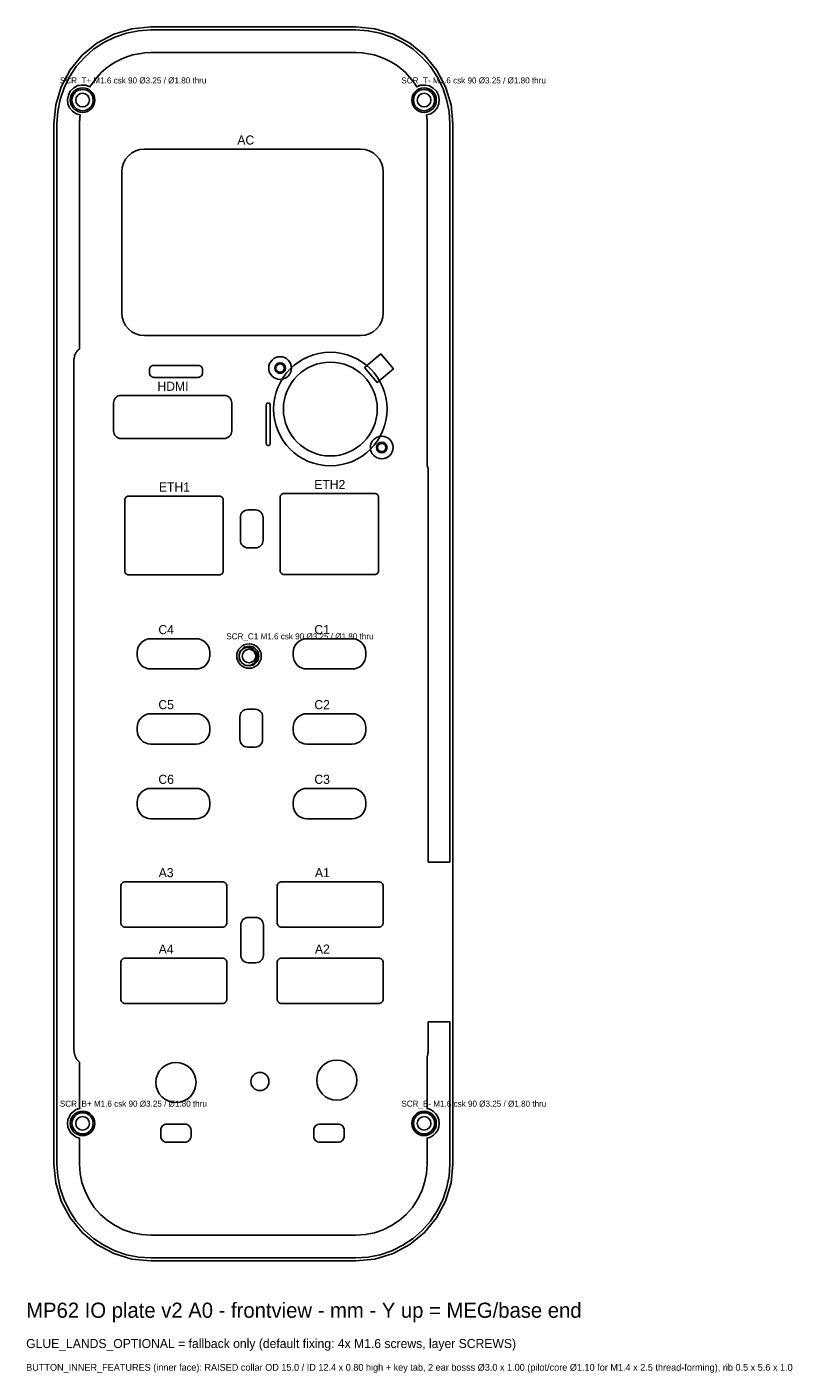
# Model space of a CAD drawing. Header units: metres. Extents: x 58 to 161, y -19 to 159.
import ezdxf

# ---------------------------------------------------------------- set-up
doc = ezdxf.new("R2010")
doc.units = ezdxf.units.M
for name, color, linetype in [('BUTTON_INNER_FEATURES', 7, 'Continuous'), ('GLUE_LANDS_OPTIONAL', 7, 'Continuous'), ('LIGHT_WINDOWS', 7, 'Continuous'), ('NOTES', 7, 'Continuous'), ('OPENINGS', 7, 'Continuous'), ('OUTLINE', 7, 'Continuous'), ('PINS', 7, 'Continuous'), ('SCREW_BOSSES', 7, 'Continuous'), ('SCREWS', 7, 'Continuous')]:
    doc.layers.add(name, color=color, linetype=linetype)

msp = doc.modelspace()

# ---------------------------------------------------------------- linework, layer by layer
at = {"layer": 'BUTTON_INNER_FEATURES'}
for points in [[(102.51, 113.61), (104.65, 115.41), (106.32, 113.41), (104.18, 111.61)], [(89.52, 108.7), (89.53, 108.74), (89.54, 108.78), (89.56, 108.81), (89.58, 108.84), (89.61, 108.87), (89.65, 108.88), (89.69, 108.9), (89.72, 108.9), (89.82, 108.9), (89.86, 108.9), (89.9, 108.88), (89.94, 108.87), (89.97, 108.84), (89.99, 108.81), (90.01, 108.78), (90.02, 108.74), (90.02, 108.7), (90.02, 103.5), (90.02, 103.46), (90.01, 103.42), (89.99, 103.39), (89.97, 103.36), (89.94, 103.33), (89.9, 103.32), (89.86, 103.3), (89.82, 103.3), (89.72, 103.3), (89.69, 103.3), (89.65, 103.32), (89.61, 103.33), (89.58, 103.36), (89.56, 103.39), (89.54, 103.42), (89.53, 103.46), (89.52, 103.5)]]:
    msp.add_lwpolyline(points, close=True, dxfattribs=at)
for centre, radius in [((91.35, 113.53), 1.5), ((97.98, 108.11), 7.5), ((91.35, 113.53), 0.55), ((97.98, 108.11), 6.2), ((104.77, 103.03), 1.5), ((104.77, 103.03), 0.55)]:
    msp.add_circle(centre, radius, dxfattribs=at)
at = {"layer": 'GLUE_LANDS_OPTIONAL'}
msp.add_lwpolyline([(113.76, 8.32), (113.76, 17.72), (113.76, 27.12), (112.34, 27.12), (110.92, 27.12), (110.92, 25.21), (110.92, 23.3), (110.92, 23.28), (110.92, 23.27), (110.92, 23.25), (110.92, 23.23), (110.92, 23.21), (110.91, 23.2), (110.91, 23.18), (110.91, 23.16), (110.9, 23.14), (110.9, 23.13), (110.89, 23.11), (110.89, 23.09), (110.88, 22.99), (110.87, 22.88), (110.87, 22.87), (110.87, 22.85), (110.87, 22.84), (110.86, 22.82), (110.86, 22.81), (110.86, 22.8), (110.85, 22.78), (110.85, 22.77), (110.85, 22.75), (110.84, 22.74), (110.84, 22.72), (110.83, 22.71), (110.8, 22.62), (110.76, 22.54), (110.76, 19.1), (110.76, 15.66), (111.2, 15.52), (111.59, 15.28), (111.91, 14.96), (112.16, 14.58), (112.31, 14.15), (112.36, 13.7), (112.31, 13.25), (112.16, 12.82), (111.91, 12.44), (111.59, 12.12), (111.2, 11.88), (110.76, 11.74), (110.76, 10.03), (110.76, 8.32), (110.68, 7.09), (110.44, 5.89), (110.05, 4.72), (109.51, 3.62), (108.82, 2.6), (108.01, 1.67), (107.09, 0.86), (106.06, 0.18), (104.96, -0.36), (103.8, -0.76), (102.59, -1), (101.36, -1.08), (87.81, -1.08), (74.26, -1.08), (73.04, -1), (71.83, -0.76), (70.67, -0.36), (69.56, 0.18), (68.54, 0.86), (67.62, 1.67), (66.81, 2.6), (66.12, 3.62), (65.58, 4.72), (65.18, 5.89), (64.94, 7.09), (64.86, 8.32), (64.86, 10.03), (64.86, 11.74), (64.43, 11.88), (64.04, 12.12), (63.72, 12.44), (63.47, 12.82), (63.32, 13.25), (63.26, 13.7), (63.32, 14.15), (63.47, 14.58), (63.72, 14.96), (64.04, 15.28), (64.43, 15.52), (64.86, 15.66), (64.86, 18.72), (64.86, 21.78), (64.73, 21.92), (64.6, 22.05), (64.59, 22.06), (64.58, 22.07), (64.57, 22.08), (64.56, 22.09), (64.56, 22.1), (64.55, 22.11), (64.54, 22.12), (64.53, 22.13), (64.53, 22.14), (64.52, 22.15), (64.51, 22.16), (64.51, 22.17), (64.43, 22.29), (64.36, 22.42), (64.35, 22.43), (64.35, 22.44), (64.34, 22.45), (64.33, 22.46), (64.33, 22.47), (64.32, 22.48), (64.32, 22.49), (64.31, 22.5), (64.31, 22.51), (64.31, 22.52), (64.3, 22.54), (64.3, 22.55), (64.24, 22.75), (64.17, 22.95), (64.17, 22.96), (64.17, 22.98), (64.16, 22.99), (64.16, 23.01), (64.16, 23.02), (64.15, 23.04), (64.15, 23.05), (64.15, 23.07), (64.15, 23.08), (64.15, 23.1), (64.15, 23.11), (64.15, 23.13), (64.15, 23.18), (64.15, 23.23), (64.14, 23.24), (64.14, 23.26), (64.14, 23.27), (64.13, 23.29), (64.13, 23.3), (64.13, 23.31), (64.13, 23.33), (64.12, 23.34), (64.12, 23.36), (64.12, 23.37), (64.12, 23.39), (64.12, 23.4), (64.12, 69.05), (64.12, 114.7), (64.12, 114.72), (64.12, 114.74), (64.12, 114.76), (64.13, 114.77), (64.13, 114.79), (64.13, 114.81), (64.14, 114.83), (64.14, 114.85), (64.14, 114.86), (64.15, 114.88), (64.15, 114.9), (64.16, 114.92), (64.17, 114.99), (64.17, 115.06), (64.18, 115.07), (64.18, 115.09), (64.18, 115.11), (64.19, 115.13), (64.19, 115.15), (64.19, 115.17), (64.2, 115.18), (64.21, 115.2), (64.21, 115.22), (64.22, 115.23), (64.23, 115.25), (64.23, 115.27), (64.31, 115.42), (64.38, 115.57), (64.39, 115.58), (64.4, 115.6), (64.41, 115.61), (64.42, 115.62), (64.43, 115.64), (64.43, 115.65), (64.44, 115.67), (64.45, 115.68), (64.46, 115.69), (64.48, 115.7), (64.49, 115.71), (64.5, 115.72), (64.6, 115.83), (64.7, 115.92), (64.71, 115.94), (64.72, 115.95), (64.73, 115.96), (64.75, 115.97), (64.76, 115.98), (64.77, 115.99), (64.78, 116), (64.8, 116.01), (64.81, 116.01), (64.82, 116.02), (64.84, 116.03), (64.85, 116.04), (64.86, 116.04), (64.86, 116.04), (64.86, 130.93), (64.86, 145.82), (64.86, 145.92), (64.87, 146.01), (64.87, 146.11), (64.87, 146.21), (64.88, 146.3), (64.88, 146.4), (64.89, 146.5), (64.9, 146.59), (64.9, 146.69), (64.91, 146.78), (64.92, 146.88), (64.94, 146.98), (64.39, 147.15), (63.91, 147.48), (63.54, 147.93), (63.32, 148.46), (63.27, 149.04), (63.38, 149.61), (63.64, 150.12), (64.04, 150.53), (64.55, 150.82), (65.11, 150.94), (65.69, 150.9), (66.23, 150.7), (66.68, 151.37), (67.18, 152), (67.73, 152.58), (68.33, 153.11), (68.97, 153.59), (69.66, 154.01), (70.37, 154.38), (71.12, 154.68), (71.88, 154.91), (72.67, 155.08), (73.46, 155.19), (74.26, 155.22), (87.81, 155.22), (101.36, 155.22), (102.17, 155.19), (102.96, 155.08), (103.75, 154.91), (104.51, 154.68), (105.26, 154.38), (105.97, 154.01), (106.66, 153.59), (107.3, 153.11), (107.9, 152.58), (108.45, 152), (108.95, 151.37), (109.4, 150.7), (109.94, 150.9), (110.52, 150.94), (111.08, 150.82), (111.58, 150.53), (111.99, 150.12), (112.25, 149.61), (112.36, 149.04), (112.3, 148.46), (112.08, 147.93), (111.72, 147.48), (111.24, 147.15), (110.69, 146.98), (110.7, 146.88), (110.71, 146.78), (110.72, 146.69), (110.73, 146.59), (110.74, 146.5), (110.75, 146.4), (110.75, 146.3), (110.76, 146.21), (110.76, 146.11), (110.76, 146.01), (110.76, 145.92), (110.76, 145.82), (110.76, 123.22), (110.76, 100.62), (110.81, 100.51), (110.85, 100.4), (110.86, 100.38), (110.87, 100.36), (110.87, 100.34), (110.88, 100.33), (110.88, 100.31), (110.89, 100.29), (110.89, 100.27), (110.89, 100.25), (110.89, 100.23), (110.9, 100.21), (110.9, 100.19), (110.9, 100.18), (110.9, 100.15), (110.9, 100.12), (110.9, 100.11), (110.9, 100.09), (110.91, 100.08), (110.91, 100.07), (110.91, 100.05), (110.92, 100.04), (110.92, 100.02), (110.92, 100.01), (110.92, 99.99), (110.92, 99.98), (110.92, 99.97), (110.92, 99.95), (110.92, 74.09), (110.92, 48.23), (112.34, 48.23), (113.76, 48.23), (113.76, 97.03), (113.76, 145.82), (113.66, 147.44), (113.34, 149.03), (112.82, 150.56), (112.1, 152.02), (111.2, 153.37), (110.13, 154.59), (108.91, 155.66), (107.56, 156.56), (106.11, 157.28), (104.57, 157.8), (102.98, 158.11), (101.36, 158.22), (87.81, 158.22), (74.26, 158.22), (72.65, 158.11), (71.06, 157.8), (69.52, 157.28), (68.06, 156.56), (66.72, 155.66), (65.5, 154.59), (64.43, 153.37), (63.53, 152.02), (62.81, 150.56), (62.29, 149.03), (61.97, 147.44), (61.86, 145.82), (61.86, 77.07), (61.86, 8.32), (61.97, 6.7), (62.29, 5.11), (62.81, 3.58), (63.53, 2.12), (64.43, 0.77), (65.5, -0.45), (66.72, -1.52), (68.06, -2.42), (69.52, -3.14), (71.06, -3.66), (72.65, -3.97), (74.26, -4.08), (87.81, -4.08), (101.36, -4.08), (102.98, -3.97), (104.57, -3.66), (106.11, -3.14), (107.56, -2.42), (108.91, -1.52), (110.13, -0.45), (111.2, 0.77), (112.1, 2.12), (112.82, 3.58), (113.34, 5.11), (113.66, 6.7)], close=True, dxfattribs=at)
at = {"layer": 'LIGHT_WINDOWS'}
for points in [[(74.09, 113.29), (74.11, 113.41), (74.14, 113.52), (74.2, 113.63), (74.27, 113.72), (74.36, 113.79), (74.47, 113.85), (74.58, 113.88), (74.69, 113.89), (80.49, 113.89), (80.61, 113.88), (80.72, 113.85), (80.83, 113.79), (80.92, 113.72), (80.99, 113.63), (81.05, 113.52), (81.08, 113.41), (81.09, 113.29), (81.09, 112.89), (81.08, 112.78), (81.05, 112.66), (80.99, 112.56), (80.92, 112.47), (80.83, 112.4), (80.72, 112.34), (80.61, 112.31), (80.49, 112.29), (74.69, 112.29), (74.58, 112.31), (74.47, 112.34), (74.36, 112.4), (74.27, 112.47), (74.2, 112.56), (74.14, 112.66), (74.11, 112.78), (74.09, 112.89)], [(86.1, 93.77), (86.12, 93.96), (86.18, 94.15), (86.27, 94.32), (86.39, 94.47), (86.54, 94.6), (86.72, 94.69), (86.9, 94.75), (87.1, 94.77), (88.1, 94.77), (88.29, 94.75), (88.48, 94.69), (88.65, 94.6), (88.81, 94.47), (88.93, 94.32), (89.02, 94.15), (89.08, 93.96), (89.1, 93.77), (89.1, 90.77), (89.08, 90.57), (89.02, 90.38), (88.93, 90.21), (88.81, 90.06), (88.65, 89.94), (88.48, 89.84), (88.29, 89.79), (88.1, 89.77), (87.1, 89.77), (86.9, 89.79), (86.72, 89.84), (86.54, 89.94), (86.39, 90.06), (86.27, 90.21), (86.18, 90.38), (86.12, 90.57), (86.1, 90.77)], [(86.04, 67.44), (86.06, 67.64), (86.12, 67.82), (86.21, 68), (86.34, 68.15), (86.49, 68.27), (86.66, 68.36), (86.85, 68.42), (87.04, 68.44), (88.04, 68.44), (88.24, 68.42), (88.43, 68.36), (88.6, 68.27), (88.75, 68.15), (88.88, 68), (88.97, 67.82), (89.02, 67.64), (89.04, 67.44), (89.04, 64.44), (89.02, 64.25), (88.97, 64.06), (88.88, 63.89), (88.75, 63.73), (88.6, 63.61), (88.43, 63.52), (88.24, 63.46), (88.04, 63.44), (87.04, 63.44), (86.85, 63.46), (86.66, 63.52), (86.49, 63.61), (86.34, 63.73), (86.21, 63.89), (86.12, 64.06), (86.06, 64.25), (86.04, 64.44)], [(86.15, 39.92), (86.17, 40.12), (86.23, 40.3), (86.32, 40.48), (86.44, 40.63), (86.59, 40.75), (86.77, 40.84), (86.95, 40.9), (87.15, 40.92), (88.15, 40.92), (88.35, 40.9), (88.53, 40.84), (88.71, 40.75), (88.86, 40.63), (88.98, 40.48), (89.07, 40.3), (89.13, 40.12), (89.15, 39.92), (89.15, 35.92), (89.13, 35.72), (89.07, 35.54), (88.98, 35.36), (88.86, 35.21), (88.71, 35.09), (88.53, 35), (88.35, 34.94), (88.15, 34.92), (87.15, 34.92), (86.95, 34.94), (86.77, 35), (86.59, 35.09), (86.44, 35.21), (86.32, 35.36), (86.23, 35.54), (86.17, 35.72), (86.15, 35.92)], [(75.58, 12.8), (75.59, 12.96), (75.64, 13.11), (75.71, 13.25), (75.81, 13.37), (75.93, 13.47), (76.07, 13.54), (76.22, 13.59), (76.38, 13.6), (78.78, 13.6), (78.93, 13.59), (79.08, 13.54), (79.22, 13.47), (79.34, 13.37), (79.44, 13.25), (79.52, 13.11), (79.56, 12.96), (79.58, 12.8), (79.58, 12), (79.56, 11.84), (79.52, 11.69), (79.44, 11.56), (79.34, 11.44), (79.22, 11.34), (79.08, 11.26), (78.93, 11.22), (78.78, 11.2), (76.38, 11.2), (76.22, 11.22), (76.07, 11.26), (75.93, 11.34), (75.81, 11.44), (75.71, 11.56), (75.64, 11.69), (75.59, 11.84), (75.58, 12)], [(95.8, 12.8), (95.82, 12.96), (95.86, 13.11), (95.94, 13.25), (96.04, 13.37), (96.16, 13.47), (96.3, 13.54), (96.45, 13.59), (96.6, 13.6), (99, 13.6), (99.16, 13.59), (99.31, 13.54), (99.45, 13.47), (99.57, 13.37), (99.67, 13.25), (99.74, 13.11), (99.79, 12.96), (99.8, 12.8), (99.8, 12), (99.79, 11.84), (99.74, 11.69), (99.67, 11.56), (99.57, 11.44), (99.45, 11.34), (99.31, 11.26), (99.16, 11.22), (99, 11.2), (96.6, 11.2), (96.45, 11.22), (96.3, 11.26), (96.16, 11.34), (96.04, 11.44), (95.94, 11.56), (95.86, 11.69), (95.82, 11.84), (95.8, 12)]]:
    msp.add_lwpolyline(points, close=True, dxfattribs=at)
at = {"layer": 'OPENINGS'}
for points in [[(70.43, 139.47), (70.49, 140.06), (70.66, 140.62), (70.94, 141.14), (71.31, 141.6), (71.76, 141.97), (72.28, 142.25), (72.84, 142.42), (73.43, 142.47), (101.98, 142.47), (102.57, 142.42), (103.13, 142.25), (103.65, 141.97), (104.1, 141.6), (104.47, 141.14), (104.75, 140.62), (104.92, 140.06), (104.98, 139.47), (104.98, 120.83), (104.92, 120.24), (104.75, 119.68), (104.47, 119.16), (104.1, 118.7), (103.65, 118.33), (103.13, 118.05), (102.57, 117.88), (101.98, 117.83), (73.43, 117.83), (72.84, 117.88), (72.28, 118.05), (71.76, 118.33), (71.31, 118.7), (70.94, 119.16), (70.66, 119.68), (70.49, 120.24), (70.43, 120.83)], [(69.35, 108.92), (69.37, 109.11), (69.42, 109.3), (69.52, 109.47), (69.64, 109.63), (69.79, 109.75), (69.96, 109.84), (70.15, 109.9), (70.35, 109.92), (83.95, 109.92), (84.14, 109.9), (84.33, 109.84), (84.5, 109.75), (84.65, 109.63), (84.78, 109.47), (84.87, 109.3), (84.93, 109.11), (84.95, 108.92), (84.95, 105.22), (84.93, 105.02), (84.87, 104.84), (84.78, 104.66), (84.65, 104.51), (84.5, 104.39), (84.33, 104.3), (84.14, 104.24), (83.95, 104.22), (70.35, 104.22), (70.15, 104.24), (69.96, 104.3), (69.79, 104.39), (69.64, 104.51), (69.52, 104.66), (69.42, 104.84), (69.37, 105.02), (69.35, 105.22)], [(70.84, 96.11), (70.85, 96.2), (70.88, 96.3), (70.93, 96.38), (70.99, 96.46), (71.06, 96.52), (71.15, 96.57), (71.24, 96.6), (71.34, 96.61), (83.34, 96.61), (83.44, 96.6), (83.53, 96.57), (83.62, 96.52), (83.69, 96.46), (83.76, 96.38), (83.8, 96.3), (83.83, 96.2), (83.84, 96.11), (83.84, 86.71), (83.83, 86.61), (83.8, 86.52), (83.76, 86.43), (83.69, 86.35), (83.62, 86.29), (83.53, 86.25), (83.44, 86.22), (83.34, 86.21), (71.34, 86.21), (71.24, 86.22), (71.15, 86.25), (71.06, 86.29), (70.99, 86.35), (70.93, 86.43), (70.88, 86.52), (70.85, 86.61), (70.84, 86.71)], [(91.36, 96.44), (91.37, 96.54), (91.4, 96.64), (91.44, 96.72), (91.51, 96.8), (91.58, 96.86), (91.67, 96.91), (91.76, 96.94), (91.86, 96.94), (103.86, 96.94), (103.96, 96.94), (104.05, 96.91), (104.14, 96.86), (104.21, 96.8), (104.28, 96.72), (104.32, 96.64), (104.35, 96.54), (104.36, 96.44), (104.36, 86.75), (104.35, 86.65), (104.32, 86.55), (104.28, 86.47), (104.21, 86.39), (104.14, 86.33), (104.05, 86.28), (103.96, 86.25), (103.86, 86.25), (91.86, 86.25), (91.76, 86.25), (91.67, 86.28), (91.58, 86.33), (91.51, 86.39), (91.44, 86.47), (91.4, 86.55), (91.37, 86.65), (91.36, 86.75)], [(72.47, 75.96), (72.51, 76.31), (72.61, 76.65), (72.78, 76.96), (73, 77.23), (73.27, 77.45), (73.59, 77.62), (73.92, 77.72), (74.27, 77.76), (80.27, 77.76), (80.63, 77.72), (80.96, 77.62), (81.27, 77.45), (81.55, 77.23), (81.77, 76.96), (81.94, 76.65), (82.04, 76.31), (82.07, 75.96), (82.07, 75.56), (82.04, 75.21), (81.94, 74.87), (81.77, 74.56), (81.55, 74.28), (81.27, 74.06), (80.96, 73.89), (80.63, 73.79), (80.27, 73.76), (74.27, 73.76), (73.92, 73.79), (73.59, 73.89), (73.27, 74.06), (73, 74.28), (72.78, 74.56), (72.61, 74.87), (72.51, 75.21), (72.47, 75.56)], [(93.07, 75.96), (93.11, 76.31), (93.21, 76.65), (93.38, 76.96), (93.6, 77.23), (93.87, 77.45), (94.19, 77.62), (94.52, 77.72), (94.87, 77.76), (100.87, 77.76), (101.23, 77.72), (101.56, 77.62), (101.87, 77.45), (102.15, 77.23), (102.37, 76.96), (102.54, 76.65), (102.64, 76.31), (102.67, 75.96), (102.67, 75.56), (102.64, 75.21), (102.54, 74.87), (102.37, 74.56), (102.15, 74.28), (101.87, 74.06), (101.56, 73.89), (101.23, 73.79), (100.87, 73.76), (94.87, 73.76), (94.52, 73.79), (94.19, 73.89), (93.87, 74.06), (93.6, 74.28), (93.38, 74.56), (93.21, 74.87), (93.11, 75.21), (93.07, 75.56)], [(72.47, 66.04), (72.51, 66.39), (72.61, 66.73), (72.78, 67.04), (73, 67.31), (73.27, 67.54), (73.59, 67.7), (73.92, 67.81), (74.27, 67.84), (80.27, 67.84), (80.63, 67.81), (80.96, 67.7), (81.27, 67.54), (81.55, 67.31), (81.77, 67.04), (81.94, 66.73), (82.04, 66.39), (82.07, 66.04), (82.07, 65.64), (82.04, 65.29), (81.94, 64.95), (81.77, 64.64), (81.55, 64.37), (81.27, 64.14), (80.96, 63.98), (80.63, 63.87), (80.27, 63.84), (74.27, 63.84), (73.92, 63.87), (73.59, 63.98), (73.27, 64.14), (73, 64.37), (72.78, 64.64), (72.61, 64.95), (72.51, 65.29), (72.47, 65.64)], [(93.07, 66.04), (93.11, 66.39), (93.21, 66.73), (93.38, 67.04), (93.6, 67.31), (93.87, 67.54), (94.19, 67.7), (94.52, 67.81), (94.87, 67.84), (100.87, 67.84), (101.23, 67.81), (101.56, 67.7), (101.87, 67.54), (102.15, 67.31), (102.37, 67.04), (102.54, 66.73), (102.64, 66.39), (102.67, 66.04), (102.67, 65.64), (102.64, 65.29), (102.54, 64.95), (102.37, 64.64), (102.15, 64.37), (101.87, 64.14), (101.56, 63.98), (101.23, 63.87), (100.87, 63.84), (94.87, 63.84), (94.52, 63.87), (94.19, 63.98), (93.87, 64.14), (93.6, 64.37), (93.38, 64.64), (93.21, 64.95), (93.11, 65.29), (93.07, 65.64)], [(72.47, 56.17), (72.51, 56.52), (72.61, 56.86), (72.78, 57.17), (73, 57.44), (73.27, 57.67), (73.59, 57.83), (73.92, 57.94), (74.27, 57.97), (80.27, 57.97), (80.63, 57.94), (80.96, 57.83), (81.27, 57.67), (81.55, 57.44), (81.77, 57.17), (81.94, 56.86), (82.04, 56.52), (82.07, 56.17), (82.07, 55.77), (82.04, 55.42), (81.94, 55.08), (81.77, 54.77), (81.55, 54.5), (81.27, 54.28), (80.96, 54.11), (80.63, 54.01), (80.27, 53.97), (74.27, 53.97), (73.92, 54.01), (73.59, 54.11), (73.27, 54.28), (73, 54.5), (72.78, 54.77), (72.61, 55.08), (72.51, 55.42), (72.47, 55.77)], [(93.07, 56.17), (93.11, 56.52), (93.21, 56.86), (93.38, 57.17), (93.6, 57.44), (93.87, 57.67), (94.19, 57.83), (94.52, 57.94), (94.87, 57.97), (100.87, 57.97), (101.23, 57.94), (101.56, 57.83), (101.87, 57.67), (102.15, 57.44), (102.37, 57.17), (102.54, 56.86), (102.64, 56.52), (102.67, 56.17), (102.67, 55.77), (102.64, 55.42), (102.54, 55.08), (102.37, 54.77), (102.15, 54.5), (101.87, 54.28), (101.56, 54.11), (101.23, 54.01), (100.87, 53.97), (94.87, 53.97), (94.52, 54.01), (94.19, 54.11), (93.87, 54.28), (93.6, 54.5), (93.38, 54.77), (93.21, 55.08), (93.11, 55.42), (93.07, 55.77)], [(70.31, 45.04), (70.32, 45.16), (70.35, 45.27), (70.41, 45.37), (70.48, 45.46), (70.57, 45.54), (70.68, 45.59), (70.79, 45.63), (70.91, 45.64), (83.71, 45.64), (83.83, 45.63), (83.94, 45.59), (84.04, 45.54), (84.13, 45.46), (84.21, 45.37), (84.26, 45.27), (84.3, 45.16), (84.31, 45.04), (84.31, 40.24), (84.3, 40.12), (84.26, 40.01), (84.21, 39.9), (84.13, 39.81), (84.04, 39.74), (83.94, 39.68), (83.83, 39.65), (83.71, 39.64), (70.91, 39.64), (70.79, 39.65), (70.68, 39.68), (70.57, 39.74), (70.48, 39.81), (70.41, 39.9), (70.35, 40.01), (70.32, 40.12), (70.31, 40.24)], [(90.95, 45.04), (90.96, 45.16), (91, 45.27), (91.05, 45.37), (91.13, 45.46), (91.22, 45.54), (91.32, 45.59), (91.43, 45.63), (91.55, 45.64), (104.35, 45.64), (104.47, 45.63), (104.58, 45.59), (104.68, 45.54), (104.77, 45.46), (104.85, 45.37), (104.9, 45.27), (104.94, 45.16), (104.95, 45.04), (104.95, 40.24), (104.94, 40.12), (104.9, 40.01), (104.85, 39.9), (104.77, 39.81), (104.68, 39.74), (104.58, 39.68), (104.47, 39.65), (104.35, 39.64), (91.55, 39.64), (91.43, 39.65), (91.32, 39.68), (91.22, 39.74), (91.13, 39.81), (91.05, 39.9), (91, 40.01), (90.96, 40.12), (90.95, 40.24)], [(70.31, 34.93), (70.32, 35.05), (70.35, 35.16), (70.41, 35.27), (70.48, 35.36), (70.57, 35.43), (70.68, 35.49), (70.79, 35.52), (70.91, 35.53), (83.71, 35.53), (83.83, 35.52), (83.94, 35.49), (84.04, 35.43), (84.13, 35.36), (84.21, 35.27), (84.26, 35.16), (84.3, 35.05), (84.31, 34.93), (84.31, 30.13), (84.3, 30.02), (84.26, 29.91), (84.21, 29.8), (84.13, 29.71), (84.04, 29.64), (83.94, 29.58), (83.83, 29.55), (83.71, 29.53), (70.91, 29.53), (70.79, 29.55), (70.68, 29.58), (70.57, 29.64), (70.48, 29.71), (70.41, 29.8), (70.35, 29.91), (70.32, 30.02), (70.31, 30.13)], [(90.95, 34.93), (90.96, 35.05), (91, 35.16), (91.05, 35.27), (91.13, 35.36), (91.22, 35.43), (91.32, 35.49), (91.43, 35.52), (91.55, 35.53), (104.35, 35.53), (104.47, 35.52), (104.58, 35.49), (104.68, 35.43), (104.77, 35.36), (104.85, 35.27), (104.9, 35.16), (104.94, 35.05), (104.95, 34.93), (104.95, 30.13), (104.94, 30.02), (104.9, 29.91), (104.85, 29.8), (104.77, 29.71), (104.68, 29.64), (104.58, 29.58), (104.47, 29.55), (104.35, 29.53), (91.55, 29.53), (91.43, 29.55), (91.32, 29.58), (91.22, 29.64), (91.13, 29.71), (91.05, 29.8), (91, 29.91), (90.96, 30.02), (90.95, 30.13)]]:
    msp.add_lwpolyline(points, close=True, dxfattribs=at)
for centre, radius in [((97.98, 108.11), 6.2), ((77.59, 19.1), 2.65), ((98.83, 19.42), 2.65)]:
    msp.add_circle(centre, radius, dxfattribs=at)
at = {"layer": 'OUTLINE'}
msp.add_lwpolyline([(61.46, 145.82), (61.71, 148.32), (62.44, 150.72), (63.62, 152.93), (65.21, 154.87), (67.15, 156.46), (69.37, 157.65), (71.77, 158.37), (74.26, 158.62), (101.36, 158.62), (103.86, 158.37), (106.26, 157.65), (108.48, 156.46), (110.42, 154.87), (112.01, 152.93), (113.19, 150.72), (113.92, 148.32), (114.16, 145.82), (114.16, 8.32), (113.92, 5.82), (113.19, 3.42), (112.01, 1.21), (110.42, -0.73), (108.48, -2.32), (106.26, -3.51), (103.86, -4.23), (101.36, -4.48), (74.26, -4.48), (71.77, -4.23), (69.37, -3.51), (67.15, -2.32), (65.21, -0.73), (63.62, 1.21), (62.44, 3.42), (61.71, 5.82), (61.46, 8.32)], close=True, dxfattribs=at)
at = {"layer": 'PINS'}
for centre, radius in [((91.35, 113.53), 0.7), ((104.77, 103.03), 0.7), ((87.12, 75.41), 1.2), ((88.68, 19.23), 1.2)]:
    msp.add_circle(centre, radius, dxfattribs=at)
at = {"layer": 'SCREW_BOSSES'}
for centre, radius in [((65.26, 148.95), 1.4), ((110.36, 148.95), 1.4), ((87.24, 75.47), 1.3), ((65.26, 13.7), 1.4), ((110.36, 13.7), 1.4)]:
    msp.add_circle(centre, radius, dxfattribs=at)
at = {"layer": 'SCREWS'}
for centre, radius in [((65.26, 148.95), 1.62), ((65.26, 148.95), 0.9), ((110.36, 148.95), 1.62), ((110.36, 148.95), 0.9), ((87.24, 75.47), 1.62), ((87.24, 75.47), 0.9), ((65.26, 13.7), 1.62), ((65.26, 13.7), 0.9), ((110.36, 13.7), 1.62), ((110.36, 13.7), 0.9)]:
    msp.add_circle(centre, radius, dxfattribs=at)

# ---------------------------------------------------------------- texts
at = {"layer": 'NOTES'}
for s, height, p in [('SCR_T+ M1.6 csk 90 Ø3.25 / Ø1.80 thru', 0.8, (62.26, 151.15)), ('SCR_T- M1.6 csk 90 Ø3.25 / Ø1.80 thru', 0.8, (107.36, 151.15)), ('AC', 1.2, (85.7, 143.07)), ('HDMI', 1.2, (75.15, 110.52)), ('ETH1', 1.2, (75.34, 97.21)), ('ETH2', 1.2, (95.86, 97.54)), ('C4', 1.2, (75.27, 78.36)), ('SCR_C1 M1.6 csk 90 Ø3.25 / Ø1.80 thru', 0.8, (84.24, 77.67)), ('C1', 1.2, (95.87, 78.36)), ('C5', 1.2, (75.27, 68.44)), ('C2', 1.2, (95.87, 68.44)), ('C6', 1.2, (75.27, 58.57)), ('C3', 1.2, (95.87, 58.57)), ('A3', 1.2, (75.31, 46.24)), ('A1', 1.2, (95.95, 46.24)), ('A4', 1.2, (75.31, 36.13)), ('A2', 1.2, (95.95, 36.13)), ('SCR_B+ M1.6 csk 90 Ø3.25 / Ø1.80 thru', 0.8, (62.26, 15.9)), ('SCR_B- M1.6 csk 90 Ø3.25 / Ø1.80 thru', 0.8, (107.36, 15.9)), ('MP62 IO plate v2 A0 - frontview - mm - Y up = MEG/base end', 2, (57.81, -12)), ('GLUE_LANDS_OPTIONAL = fallback only (default fixing: 4x M1.6 screws, layer SCREWS)', 1.2, (57.81, -16)), ('BUTTON_INNER_FEATURES (inner face): RAISED collar OD 15.0 / ID 12.4 x 0.80 high + key tab, 2 ear bosss Ø3.0 x 1.00 (pilot/core Ø1.10 for M1.4 x 2.5 thread-forming), rib 0.5 x 5.6 x 1.0', 0.9, (57.81, -19))]:
    msp.add_text(s, height=height, dxfattribs=at).set_placement(p)

doc.saveas('drawing.dxf')
